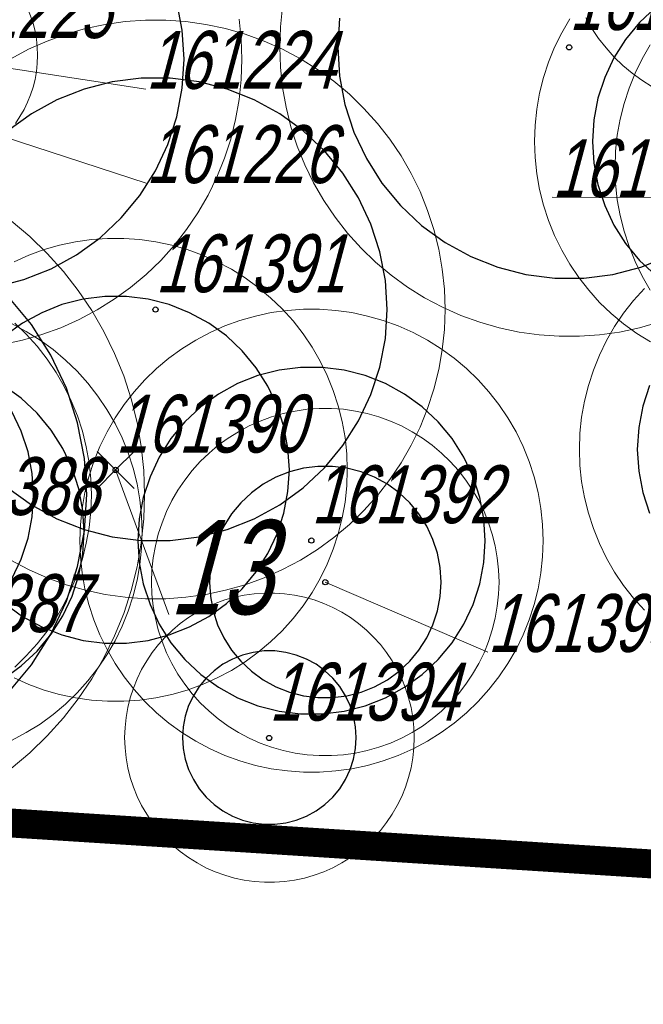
# Model space of a CAD drawing. Header units: metres. Extents: x 7419449 to 7420144, y 5549519 to 5549653.
# Tile 31 of 67: x 7419512 to 7419523, y 5549524 to 5549541. Entities that reach past the tile are written whole.
import ezdxf
from ezdxf.enums import TextEntityAlignment as Align
from ezdxf.lldxf.tags import DXFTag

# ---------------------------------------------------------------- set-up
doc = ezdxf.new("R2010")
doc.units = ezdxf.units.M
doc.layers.add('_4_GRANICA_OPRACOWANIA', color=146, linetype='2', lineweight=53, transparency=0.2)
doc.layers.add('_4_korony', color=7, linetype='Continuous', lineweight=25, true_color=0x7aa300)
for name, color, linetype, lineweight in [('_4_krzewy istniejące', 86, 'Continuous', 30), ('_4_NUMERY_PIKIET', 7, 'Continuous', 15), ('_4_NUMETY_WNIOSEK', 5, 'Continuous', 15), ('_4_SOD', 30, 'Continuous', 20), ('_4_USUNIĘCIE', 1, 'Continuous', 30)]:
    doc.layers.add(name, color=color, linetype=linetype, lineweight=lineweight)
doc.layers.add('_4_PUNKT_INWENTARYZACYJNY', color=7, linetype='Continuous')
doc.styles.add('STANDARD-Working1250', font='arial.ttf', dxfattribs={"height": 2.5})
tags = doc.linetypes.add('2', pattern=[0.9, 0.6, -0.3]).pattern_tags.tags
tags[6:7] = [DXFTag(74, 4), DXFTag(75, 0), DXFTag(340, '0'), DXFTag(46, 1.0), DXFTag(50, 0.0), DXFTag(44, 0.0), DXFTag(45, 0.0)]
tags[4:5] = [DXFTag(74, 4), DXFTag(75, 0), DXFTag(340, '0'), DXFTag(46, 1.0), DXFTag(50, 0.0), DXFTag(44, 0.0), DXFTag(45, 0.0)]

# ---------------------------------------------------------------- blocks, each defined once
blk = doc.blocks.new('x')
at = {"layer": '_4_USUNIĘCIE'}
for points in [[(7418062.551, 5544640.429), (7418062.87, 5544640.11), (7418063.188, 5544640.429)], [(7418063.188, 5544639.792), (7418062.87, 5544640.11), (7418062.551, 5544639.792)]]:
    blk.add_lwpolyline(points, dxfattribs=at)

msp = doc.modelspace()

# ---------------------------------------------------------------- linework, layer by layer
at = {"layer": '_4_GRANICA_OPRACOWANIA', "lineweight": 30, "ltscale": 3, "const_width": 0.5}
msp.add_lwpolyline([(7419450.062, 5549530.83), (7419458.91, 5549530.45), (7419461.94, 5549530.29), (7419468.08, 5549529.97), (7419483.43, 5549529.18), (7419523.94, 5549526.59), (7419538.19, 5549526.4), (7419548.95, 5549525.8), (7419576.9, 5549524.47), (7419583.97, 5549584.15), (7419584.48, 5549588.54), (7419590.93, 5549644.33), (7419562.5, 5549640.55), (7419487.71, 5549630.61), (7419482.9, 5549629.97), (7419478.25, 5549627.12), (7419462.12, 5549617.26), (7419459.99, 5549593.07), (7419450.09, 5549531.19)], close=True, dxfattribs=at)
at = {"layer": '_4_korony', "linetype": 'Continuous', "flags": 128}
for points in [[(7419511.931, 5549536.604), (7419512.417, 5549536.729), (7419512.884, 5549536.914), (7419513.324, 5549537.156), (7419513.731, 5549537.451), (7419514.097, 5549537.795), (7419514.417, 5549538.182), (7419514.686, 5549538.606), (7419514.9, 5549539.061), (7419515.055, 5549539.538), (7419515.149, 5549540.032), (7419515.181, 5549540.533), (7419515.149, 5549541.034), (7419515.055, 5549541.528), (7419514.9, 5549542.005), (7419514.686, 5549542.46), (7419514.417, 5549542.884), (7419514.097, 5549543.271), (7419513.731, 5549543.615), (7419513.324, 5549543.91), (7419512.884, 5549544.152), (7419512.417, 5549544.337), (7419511.931, 5549544.462)], [(7419523.322, 5549541.426), (7419523.047, 5549541.168), (7419522.807, 5549540.877), (7419522.605, 5549540.559), (7419522.445, 5549540.218), (7419522.328, 5549539.86), (7419522.258, 5549539.49), (7419522.234, 5549539.114), (7419522.258, 5549538.738), (7419522.328, 5549538.368), (7419522.445, 5549538.01), (7419522.605, 5549537.669), (7419522.807, 5549537.351), (7419523.047, 5549537.06), (7419523.322, 5549536.802)], [(7419517.866, 5549541.246), (7419517.834, 5549540.745), (7419517.866, 5549540.244), (7419517.96, 5549539.75), (7419518.115, 5549539.273), (7419518.329, 5549538.818), (7419518.598, 5549538.394), (7419518.918, 5549538.007), (7419519.284, 5549537.663), (7419519.691, 5549537.368), (7419520.131, 5549537.126), (7419520.598, 5549536.941), (7419521.084, 5549536.816), (7419521.583, 5549536.753), (7419522.085, 5549536.753), (7419522.584, 5549536.816), (7419523.07, 5549536.941), (7419523.537, 5549537.126)], [(7419512.14, 5549533.131), (7419512.547, 5549532.836), (7419512.987, 5549532.594), (7419513.454, 5549532.409), (7419513.94, 5549532.284), (7419514.439, 5549532.221), (7419514.941, 5549532.221), (7419515.44, 5549532.284), (7419515.926, 5549532.409), (7419516.393, 5549532.594), (7419516.833, 5549532.836), (7419517.24, 5549533.131), (7419517.606, 5549533.475), (7419517.926, 5549533.862), (7419518.195, 5549534.286), (7419518.409, 5549534.741), (7419518.564, 5549535.218), (7419518.658, 5549535.712), (7419518.69, 5549536.213), (7419518.658, 5549536.714), (7419518.564, 5549537.208), (7419518.409, 5549537.685), (7419518.195, 5549538.14), (7419517.926, 5549538.564), (7419517.606, 5549538.951), (7419517.24, 5549539.295), (7419516.833, 5549539.59), (7419516.393, 5549539.832), (7419515.926, 5549540.017), (7419515.44, 5549540.142), (7419514.941, 5549540.205), (7419514.439, 5549540.205), (7419513.94, 5549540.142), (7419513.454, 5549540.017), (7419512.987, 5549539.832), (7419512.547, 5549539.59), (7419512.14, 5549539.295)], [(7419512.088, 5549531.13), (7419512.393, 5549530.909), (7419512.723, 5549530.728), (7419513.073, 5549530.589), (7419513.438, 5549530.495), (7419513.812, 5549530.448), (7419514.188, 5549530.448), (7419514.562, 5549530.495), (7419514.927, 5549530.589), (7419515.277, 5549530.728), (7419515.607, 5549530.909), (7419515.912, 5549531.13), (7419516.187, 5549531.388), (7419516.427, 5549531.679), (7419516.629, 5549531.997), (7419516.789, 5549532.338), (7419516.906, 5549532.696), (7419516.976, 5549533.066), (7419517, 5549533.442), (7419516.976, 5549533.818), (7419516.906, 5549534.188), (7419516.789, 5549534.546), (7419516.629, 5549534.887), (7419516.427, 5549535.205), (7419516.187, 5549535.496), (7419515.912, 5549535.754), (7419515.607, 5549535.975), (7419515.277, 5549536.156), (7419514.927, 5549536.295), (7419514.562, 5549536.389), (7419514.188, 5549536.436), (7419513.812, 5549536.436), (7419513.438, 5549536.389), (7419513.073, 5549536.295), (7419512.723, 5549536.156), (7419512.393, 5549535.975), (7419512.088, 5549535.754)], [(7419512.146, 5549529.59), (7419512.546, 5549530.074), (7419512.883, 5549530.604), (7419513.15, 5549531.172), (7419513.344, 5549531.77), (7419513.462, 5549532.386), (7419513.501, 5549533.013), (7419513.462, 5549533.64), (7419513.344, 5549534.256), (7419513.15, 5549534.854), (7419512.883, 5549535.422), (7419512.546, 5549535.952), (7419512.146, 5549536.436)], [(7419512.065, 5549529.833), (7419512.37, 5549530.054), (7419512.645, 5549530.312), (7419512.885, 5549530.603), (7419513.087, 5549530.921), (7419513.247, 5549531.262), (7419513.364, 5549531.62), (7419513.434, 5549531.99), (7419513.458, 5549532.366), (7419513.434, 5549532.742), (7419513.364, 5549533.112), (7419513.247, 5549533.47), (7419513.087, 5549533.811), (7419512.885, 5549534.129), (7419512.645, 5549534.42), (7419512.37, 5549534.678), (7419512.065, 5549534.899)], [(7419523.219, 5549534.899), (7419523.102, 5549534.541), (7419523.032, 5549534.171), (7419523.008, 5549533.795), (7419523.032, 5549533.419), (7419523.102, 5549533.049), (7419523.219, 5549532.691)], [(7419512.21, 5549531.56), (7419512.37, 5549531.901), (7419512.487, 5549532.259), (7419512.557, 5549532.629), (7419512.581, 5549533.005), (7419512.557, 5549533.381), (7419512.487, 5549533.751), (7419512.37, 5549534.109), (7419512.21, 5549534.45)]]:
    msp.add_lwpolyline(points, dxfattribs=at)
for points in [[(7419520.383, 5549532.218), (7419520.359, 5549532.594), (7419520.289, 5549532.964), (7419520.172, 5549533.322), (7419520.012, 5549533.663), (7419519.81, 5549533.981), (7419519.57, 5549534.272), (7419519.295, 5549534.53), (7419518.99, 5549534.751), (7419518.66, 5549534.932), (7419518.31, 5549535.071), (7419517.945, 5549535.165), (7419517.571, 5549535.212), (7419517.195, 5549535.212), (7419516.821, 5549535.165), (7419516.456, 5549535.071), (7419516.106, 5549534.932), (7419515.776, 5549534.751), (7419515.471, 5549534.53), (7419515.196, 5549534.272), (7419514.956, 5549533.981), (7419514.754, 5549533.663), (7419514.594, 5549533.322), (7419514.477, 5549532.964), (7419514.407, 5549532.594), (7419514.383, 5549532.218), (7419514.407, 5549531.842), (7419514.477, 5549531.472), (7419514.594, 5549531.114), (7419514.754, 5549530.773), (7419514.956, 5549530.455), (7419515.196, 5549530.164), (7419515.471, 5549529.906), (7419515.776, 5549529.685), (7419516.106, 5549529.504), (7419516.456, 5549529.365), (7419516.821, 5549529.271), (7419517.195, 5549529.224), (7419517.571, 5549529.224), (7419517.945, 5549529.271), (7419518.31, 5549529.365), (7419518.66, 5549529.504), (7419518.99, 5549529.685), (7419519.295, 5549529.906), (7419519.57, 5549530.164), (7419519.81, 5549530.455), (7419520.012, 5549530.773), (7419520.172, 5549531.114), (7419520.289, 5549531.472), (7419520.359, 5549531.842)], [(7419519.62, 5549531.503), (7419519.604, 5549531.754), (7419519.557, 5549532), (7419519.48, 5549532.239), (7419519.373, 5549532.467), (7419519.238, 5549532.679), (7419519.078, 5549532.872), (7419518.895, 5549533.044), (7419518.692, 5549533.192), (7419518.472, 5549533.313), (7419518.238, 5549533.405), (7419517.995, 5549533.468), (7419517.746, 5549533.499), (7419517.494, 5549533.499), (7419517.245, 5549533.468), (7419517.002, 5549533.405), (7419516.768, 5549533.313), (7419516.548, 5549533.192), (7419516.345, 5549533.044), (7419516.162, 5549532.872), (7419516.002, 5549532.679), (7419515.867, 5549532.467), (7419515.76, 5549532.239), (7419515.683, 5549532), (7419515.636, 5549531.754), (7419515.62, 5549531.503), (7419515.636, 5549531.252), (7419515.683, 5549531.006), (7419515.76, 5549530.767), (7419515.867, 5549530.539), (7419516.002, 5549530.327), (7419516.162, 5549530.134), (7419516.345, 5549529.962), (7419516.548, 5549529.814), (7419516.768, 5549529.693), (7419517.002, 5549529.601), (7419517.245, 5549529.538), (7419517.494, 5549529.507), (7419517.746, 5549529.507), (7419517.995, 5549529.538), (7419518.238, 5549529.601), (7419518.472, 5549529.693), (7419518.692, 5549529.814), (7419518.895, 5549529.962), (7419519.078, 5549530.134), (7419519.238, 5549530.327), (7419519.373, 5549530.539), (7419519.48, 5549530.767), (7419519.557, 5549531.006), (7419519.604, 5549531.252)], [(7419518.156, 5549528.816), (7419518.144, 5549529.004), (7419518.109, 5549529.189), (7419518.051, 5549529.368), (7419517.97, 5549529.539), (7419517.87, 5549529.698), (7419517.749, 5549529.843), (7419517.612, 5549529.972), (7419517.46, 5549530.082), (7419517.295, 5549530.173), (7419517.12, 5549530.243), (7419516.937, 5549530.289), (7419516.75, 5549530.313), (7419516.562, 5549530.313), (7419516.375, 5549530.289), (7419516.192, 5549530.243), (7419516.017, 5549530.173), (7419515.852, 5549530.082), (7419515.7, 5549529.972), (7419515.563, 5549529.843), (7419515.442, 5549529.698), (7419515.342, 5549529.539), (7419515.261, 5549529.368), (7419515.203, 5549529.189), (7419515.168, 5549529.004), (7419515.156, 5549528.816), (7419515.168, 5549528.628), (7419515.203, 5549528.443), (7419515.261, 5549528.264), (7419515.342, 5549528.093), (7419515.442, 5549527.934), (7419515.563, 5549527.789), (7419515.7, 5549527.66), (7419515.852, 5549527.55), (7419516.017, 5549527.459), (7419516.192, 5549527.389), (7419516.375, 5549527.343), (7419516.562, 5549527.319), (7419516.75, 5549527.319), (7419516.937, 5549527.343), (7419517.12, 5549527.389), (7419517.295, 5549527.459), (7419517.46, 5549527.55), (7419517.612, 5549527.66), (7419517.749, 5549527.789), (7419517.87, 5549527.934), (7419517.97, 5549528.093), (7419518.051, 5549528.264), (7419518.109, 5549528.443), (7419518.144, 5549528.628)]]:
    msp.add_lwpolyline(points, close=True, dxfattribs=at)
at = {"layer": '_4_krzewy istniejące', "elevation": 10.18}
msp.add_lwpolyline([(7419533.763, 5549558.395), (7419528.84, 5549526.525), (7419523.94, 5549526.59), (7419483.43, 5549529.18), (7419454.642, 5549530.858), (7419457.792, 5549566.805), (7419533.763, 5549558.395)], dxfattribs=at)
at = {"layer": '_4_NUMERY_PIKIET'}
for points in [[(7419511.18, 5549540.53), (7419514.523, 5549540.02)], [(7419509.3, 5549540.1), (7419514.527, 5549538.391)], [(7419525.23, 5549539.11), (7419524.827, 5549538.148), (7419521.54, 5549538.149)], [(7419517.62, 5549531.5), (7419520.425, 5549530.292)]]:
    msp.add_lwpolyline(points, dxfattribs=at)
at = {"layer": '_4_NUMETY_WNIOSEK'}
msp.add_lwpolyline([(7419514.921, 5549530.941), (7419514, 5549533.44)], dxfattribs=at)
at = {"layer": '_4_PUNKT_INWENTARYZACYJNY'}
for centre in [(7419521.83, 5549540.74), (7419514.69, 5549536.21), (7419514, 5549533.44), (7419517.38, 5549532.22), (7419517.62, 5549531.5), (7419516.65, 5549528.81)]:
    msp.add_circle(centre, 0.045, dxfattribs=at)
at = {"layer": '_4_SOD', "flags": 128}
for points in [[(7419512.27, 5549539.427), (7419512.348, 5549539.543), (7419512.418, 5549539.664), (7419512.479, 5549539.79), (7419512.531, 5549539.919), (7419512.575, 5549540.052), (7419512.608, 5549540.187), (7419512.633, 5549540.325), (7419512.647, 5549540.463), (7419512.652, 5549540.603), (7419512.647, 5549540.743), (7419512.633, 5549540.881), (7419512.608, 5549541.019), (7419512.575, 5549541.154), (7419512.531, 5549541.287), (7419512.479, 5549541.416), (7419512.418, 5549541.542), (7419512.348, 5549541.663), (7419512.27, 5549541.779)], [(7419516.883, 5549541.441), (7419516.846, 5549541.094), (7419516.834, 5549540.745), (7419516.846, 5549540.396), (7419516.883, 5549540.049), (7419516.943, 5549539.705), (7419517.028, 5549539.367), (7419517.136, 5549539.035), (7419517.266, 5549538.711), (7419517.419, 5549538.398), (7419517.594, 5549538.095), (7419517.789, 5549537.806), (7419518.004, 5549537.531), (7419518.237, 5549537.272), (7419518.488, 5549537.029), (7419518.756, 5549536.805), (7419519.038, 5549536.6), (7419519.334, 5549536.415), (7419519.642, 5549536.251), (7419519.961, 5549536.109), (7419520.289, 5549535.99), (7419520.624, 5549535.894), (7419520.966, 5549535.821), (7419521.311, 5549535.772), (7419521.66, 5549535.748), (7419522.008, 5549535.748), (7419522.357, 5549535.772), (7419522.702, 5549535.821), (7419523.044, 5549535.894), (7419523.379, 5549535.99)], [(7419512.049, 5549535.609), (7419512.391, 5549535.682), (7419512.726, 5549535.778), (7419513.054, 5549535.897), (7419513.373, 5549536.039), (7419513.681, 5549536.203), (7419513.977, 5549536.388), (7419514.259, 5549536.593), (7419514.527, 5549536.817), (7419514.778, 5549537.06), (7419515.011, 5549537.319), (7419515.226, 5549537.594), (7419515.421, 5549537.883), (7419515.596, 5549538.186), (7419515.749, 5549538.499), (7419515.879, 5549538.823), (7419515.987, 5549539.155), (7419516.072, 5549539.493), (7419516.132, 5549539.837), (7419516.169, 5549540.184), (7419516.181, 5549540.533), (7419516.169, 5549540.882), (7419516.132, 5549541.229)], [(7419512.19, 5549531.883), (7419512.498, 5549531.719), (7419512.817, 5549531.577), (7419513.145, 5549531.458), (7419513.48, 5549531.362), (7419513.822, 5549531.289), (7419514.167, 5549531.24), (7419514.516, 5549531.216), (7419514.864, 5549531.216), (7419515.213, 5549531.24), (7419515.558, 5549531.289), (7419515.9, 5549531.362), (7419516.235, 5549531.458), (7419516.563, 5549531.577), (7419516.882, 5549531.719), (7419517.19, 5549531.883), (7419517.486, 5549532.068), (7419517.768, 5549532.273), (7419518.036, 5549532.497), (7419518.287, 5549532.74), (7419518.52, 5549532.999), (7419518.735, 5549533.274), (7419518.93, 5549533.563), (7419519.105, 5549533.866), (7419519.258, 5549534.179), (7419519.388, 5549534.503), (7419519.496, 5549534.835), (7419519.581, 5549535.173), (7419519.641, 5549535.517), (7419519.678, 5549535.864), (7419519.69, 5549536.213), (7419519.678, 5549536.562), (7419519.641, 5549536.909), (7419519.581, 5549537.253), (7419519.496, 5549537.591), (7419519.388, 5549537.923), (7419519.258, 5549538.247), (7419519.105, 5549538.56), (7419518.93, 5549538.863), (7419518.735, 5549539.152), (7419518.52, 5549539.427), (7419518.287, 5549539.686), (7419518.036, 5549539.929), (7419517.768, 5549540.153), (7419517.486, 5549540.358), (7419517.19, 5549540.543), (7419516.882, 5549540.707), (7419516.563, 5549540.849), (7419516.235, 5549540.968), (7419515.9, 5549541.064), (7419515.558, 5549541.137), (7419515.213, 5549541.186), (7419514.864, 5549541.21), (7419514.516, 5549541.21), (7419514.167, 5549541.186), (7419513.822, 5549541.137), (7419513.48, 5549541.064), (7419513.145, 5549540.968), (7419512.817, 5549540.849), (7419512.498, 5549540.707), (7419512.19, 5549540.543)], [(7419521.842, 5549541.234), (7419521.702, 5549540.992), (7419521.58, 5549540.741), (7419521.475, 5549540.482), (7419521.389, 5549540.217), (7419521.321, 5549539.946), (7419521.273, 5549539.671), (7419521.244, 5549539.393), (7419521.234, 5549539.114), (7419521.244, 5549538.835), (7419521.273, 5549538.557), (7419521.321, 5549538.282), (7419521.389, 5549538.011), (7419521.475, 5549537.746), (7419521.58, 5549537.487), (7419521.702, 5549537.236), (7419521.842, 5549536.994), (7419521.998, 5549536.763), (7419522.17, 5549536.543), (7419522.357, 5549536.335), (7419522.557, 5549536.141), (7419522.771, 5549535.962), (7419522.997, 5549535.798), (7419523.234, 5549535.65)], [(7419522.118, 5549541.249), (7419522.223, 5549541.067), (7419522.34, 5549540.894), (7419522.469, 5549540.729), (7419522.609, 5549540.573), (7419522.76, 5549540.428), (7419522.92, 5549540.293), (7419523.089, 5549540.17), (7419523.267, 5549540.059)], [(7419523.232, 5549540.785), (7419523.092, 5549540.543), (7419522.97, 5549540.292), (7419522.865, 5549540.033), (7419522.779, 5549539.768), (7419522.711, 5549539.497), (7419522.663, 5549539.222), (7419522.634, 5549538.944), (7419522.624, 5549538.665), (7419522.634, 5549538.386), (7419522.663, 5549538.108), (7419522.711, 5549537.833), (7419522.779, 5549537.562), (7419522.865, 5549537.297), (7419522.97, 5549537.038), (7419523.092, 5549536.787), (7419523.232, 5549536.545)], [(7419512.195, 5549528.285), (7419512.516, 5549528.554), (7419512.817, 5549528.845), (7419513.097, 5549529.156), (7419513.355, 5549529.486), (7419513.589, 5549529.833), (7419513.799, 5549530.196), (7419513.982, 5549530.573), (7419514.139, 5549530.961), (7419514.269, 5549531.359), (7419514.37, 5549531.766), (7419514.443, 5549532.178), (7419514.486, 5549532.594), (7419514.501, 5549533.013), (7419514.486, 5549533.432), (7419514.443, 5549533.848), (7419514.37, 5549534.26), (7419514.269, 5549534.667), (7419514.139, 5549535.065), (7419513.982, 5549535.453), (7419513.799, 5549535.83), (7419513.589, 5549536.193), (7419513.355, 5549536.54), (7419513.097, 5549536.87), (7419512.817, 5549537.181), (7419512.516, 5549537.472), (7419512.195, 5549537.741)], [(7419512.247, 5549529.847), (7419512.502, 5549529.733), (7419512.764, 5549529.638), (7419513.032, 5549529.561), (7419513.305, 5549529.503), (7419513.582, 5549529.464), (7419513.86, 5549529.444), (7419514.14, 5549529.444), (7419514.418, 5549529.464), (7419514.695, 5549529.503), (7419514.968, 5549529.561), (7419515.236, 5549529.638), (7419515.498, 5549529.733), (7419515.753, 5549529.847), (7419516, 5549529.978), (7419516.237, 5549530.126), (7419516.463, 5549530.29), (7419516.677, 5549530.469), (7419516.877, 5549530.663), (7419517.064, 5549530.871), (7419517.236, 5549531.091), (7419517.392, 5549531.322), (7419517.532, 5549531.564), (7419517.654, 5549531.815), (7419517.759, 5549532.074), (7419517.845, 5549532.339), (7419517.913, 5549532.61), (7419517.961, 5549532.885), (7419517.99, 5549533.163), (7419518, 5549533.442), (7419517.99, 5549533.721), (7419517.961, 5549533.999), (7419517.913, 5549534.274), (7419517.845, 5549534.545), (7419517.759, 5549534.81), (7419517.654, 5549535.069), (7419517.532, 5549535.32), (7419517.392, 5549535.562), (7419517.236, 5549535.793), (7419517.064, 5549536.013), (7419516.877, 5549536.221), (7419516.677, 5549536.415), (7419516.463, 5549536.594), (7419516.237, 5549536.758), (7419516, 5549536.906), (7419515.753, 5549537.037), (7419515.498, 5549537.151), (7419515.236, 5549537.246), (7419514.968, 5549537.323), (7419514.695, 5549537.381), (7419514.418, 5549537.42), (7419514.14, 5549537.44), (7419513.86, 5549537.44), (7419513.582, 5549537.42), (7419513.305, 5549537.381), (7419513.032, 5549537.323), (7419512.764, 5549537.246), (7419512.502, 5549537.151), (7419512.247, 5549537.037)], [(7419523.131, 5549536.574), (7419522.944, 5549536.366), (7419522.772, 5549536.146), (7419522.616, 5549535.915), (7419522.476, 5549535.673), (7419522.354, 5549535.422), (7419522.249, 5549535.163), (7419522.163, 5549534.898), (7419522.095, 5549534.627), (7419522.047, 5549534.352), (7419522.018, 5549534.074), (7419522.008, 5549533.795), (7419522.018, 5549533.516), (7419522.047, 5549533.238), (7419522.095, 5549532.963), (7419522.163, 5549532.692), (7419522.249, 5549532.427), (7419522.354, 5549532.168), (7419522.476, 5549531.917), (7419522.616, 5549531.675), (7419522.772, 5549531.444), (7419522.944, 5549531.224), (7419523.131, 5549531.016)], [(7419512.211, 5549528.771), (7419512.458, 5549528.902), (7419512.695, 5549529.05), (7419512.921, 5549529.214), (7419513.135, 5549529.393), (7419513.335, 5549529.587), (7419513.522, 5549529.795), (7419513.694, 5549530.015), (7419513.85, 5549530.246), (7419513.99, 5549530.488), (7419514.112, 5549530.739), (7419514.217, 5549530.998), (7419514.303, 5549531.263), (7419514.371, 5549531.534), (7419514.419, 5549531.809), (7419514.448, 5549532.087), (7419514.458, 5549532.366), (7419514.448, 5549532.645), (7419514.419, 5549532.923), (7419514.371, 5549533.198), (7419514.303, 5549533.469), (7419514.217, 5549533.734), (7419514.112, 5549533.993), (7419513.99, 5549534.244), (7419513.85, 5549534.486), (7419513.694, 5549534.717), (7419513.522, 5549534.937), (7419513.335, 5549535.145), (7419513.135, 5549535.339), (7419512.921, 5549535.518), (7419512.695, 5549535.682), (7419512.458, 5549535.83), (7419512.211, 5549535.961)], [(7419512.258, 5549530.032), (7419512.458, 5549530.226), (7419512.645, 5549530.434), (7419512.817, 5549530.654), (7419512.973, 5549530.885), (7419513.113, 5549531.127), (7419513.235, 5549531.378), (7419513.34, 5549531.637), (7419513.426, 5549531.902), (7419513.494, 5549532.173), (7419513.542, 5549532.448), (7419513.571, 5549532.726), (7419513.581, 5549533.005), (7419513.571, 5549533.284), (7419513.542, 5549533.562), (7419513.494, 5549533.837), (7419513.426, 5549534.108), (7419513.34, 5549534.373), (7419513.235, 5549534.632), (7419513.113, 5549534.883), (7419512.973, 5549535.125), (7419512.817, 5549535.356), (7419512.645, 5549535.576), (7419512.458, 5549535.784), (7419512.258, 5549535.978)]]:
    msp.add_lwpolyline(points, dxfattribs=at)
for points in [[(7419521.383, 5549532.218), (7419521.373, 5549532.497), (7419521.344, 5549532.775), (7419521.296, 5549533.05), (7419521.228, 5549533.321), (7419521.142, 5549533.586), (7419521.037, 5549533.845), (7419520.915, 5549534.096), (7419520.775, 5549534.338), (7419520.619, 5549534.569), (7419520.447, 5549534.789), (7419520.26, 5549534.997), (7419520.06, 5549535.191), (7419519.846, 5549535.37), (7419519.62, 5549535.534), (7419519.383, 5549535.682), (7419519.136, 5549535.813), (7419518.881, 5549535.927), (7419518.619, 5549536.022), (7419518.351, 5549536.099), (7419518.078, 5549536.157), (7419517.801, 5549536.196), (7419517.523, 5549536.216), (7419517.243, 5549536.216), (7419516.965, 5549536.196), (7419516.688, 5549536.157), (7419516.415, 5549536.099), (7419516.147, 5549536.022), (7419515.885, 5549535.927), (7419515.63, 5549535.813), (7419515.383, 5549535.682), (7419515.146, 5549535.534), (7419514.92, 5549535.37), (7419514.706, 5549535.191), (7419514.506, 5549534.997), (7419514.319, 5549534.789), (7419514.147, 5549534.569), (7419513.991, 5549534.338), (7419513.851, 5549534.096), (7419513.729, 5549533.845), (7419513.624, 5549533.586), (7419513.538, 5549533.321), (7419513.47, 5549533.05), (7419513.422, 5549532.775), (7419513.393, 5549532.497), (7419513.383, 5549532.218), (7419513.393, 5549531.939), (7419513.422, 5549531.661), (7419513.47, 5549531.386), (7419513.538, 5549531.115), (7419513.624, 5549530.85), (7419513.729, 5549530.591), (7419513.851, 5549530.34), (7419513.991, 5549530.098), (7419514.147, 5549529.867), (7419514.319, 5549529.647), (7419514.506, 5549529.439), (7419514.706, 5549529.245), (7419514.92, 5549529.066), (7419515.146, 5549528.902), (7419515.383, 5549528.754), (7419515.63, 5549528.623), (7419515.885, 5549528.509), (7419516.147, 5549528.414), (7419516.415, 5549528.337), (7419516.688, 5549528.279), (7419516.965, 5549528.24), (7419517.243, 5549528.22), (7419517.523, 5549528.22), (7419517.801, 5549528.24), (7419518.078, 5549528.279), (7419518.351, 5549528.337), (7419518.619, 5549528.414), (7419518.881, 5549528.509), (7419519.136, 5549528.623), (7419519.383, 5549528.754), (7419519.62, 5549528.902), (7419519.846, 5549529.066), (7419520.06, 5549529.245), (7419520.26, 5549529.439), (7419520.447, 5549529.647), (7419520.619, 5549529.867), (7419520.775, 5549530.098), (7419520.915, 5549530.34), (7419521.037, 5549530.591), (7419521.142, 5549530.85), (7419521.228, 5549531.115), (7419521.296, 5549531.386), (7419521.344, 5549531.661), (7419521.373, 5549531.939)], [(7419520.62, 5549531.503), (7419520.613, 5549531.712), (7419520.591, 5549531.921), (7419520.554, 5549532.127), (7419520.504, 5549532.33), (7419520.439, 5549532.529), (7419520.361, 5549532.723), (7419520.269, 5549532.911), (7419520.164, 5549533.093), (7419520.047, 5549533.266), (7419519.918, 5549533.431), (7419519.778, 5549533.587), (7419519.627, 5549533.732), (7419519.467, 5549533.867), (7419519.298, 5549533.99), (7419519.12, 5549534.101), (7419518.935, 5549534.199), (7419518.744, 5549534.285), (7419518.547, 5549534.356), (7419518.346, 5549534.414), (7419518.141, 5549534.457), (7419517.934, 5549534.487), (7419517.725, 5549534.501), (7419517.515, 5549534.501), (7419517.306, 5549534.487), (7419517.099, 5549534.457), (7419516.894, 5549534.414), (7419516.693, 5549534.356), (7419516.496, 5549534.285), (7419516.305, 5549534.199), (7419516.12, 5549534.101), (7419515.942, 5549533.99), (7419515.773, 5549533.867), (7419515.613, 5549533.732), (7419515.462, 5549533.587), (7419515.322, 5549533.431), (7419515.193, 5549533.266), (7419515.076, 5549533.093), (7419514.971, 5549532.911), (7419514.879, 5549532.723), (7419514.801, 5549532.529), (7419514.736, 5549532.33), (7419514.686, 5549532.127), (7419514.649, 5549531.921), (7419514.627, 5549531.712), (7419514.62, 5549531.503), (7419514.627, 5549531.294), (7419514.649, 5549531.085), (7419514.686, 5549530.879), (7419514.736, 5549530.676), (7419514.801, 5549530.477), (7419514.879, 5549530.283), (7419514.971, 5549530.095), (7419515.076, 5549529.913), (7419515.193, 5549529.74), (7419515.322, 5549529.575), (7419515.462, 5549529.419), (7419515.613, 5549529.274), (7419515.773, 5549529.139), (7419515.942, 5549529.016), (7419516.12, 5549528.905), (7419516.305, 5549528.807), (7419516.496, 5549528.721), (7419516.693, 5549528.65), (7419516.894, 5549528.592), (7419517.099, 5549528.549), (7419517.306, 5549528.519), (7419517.515, 5549528.505), (7419517.725, 5549528.505), (7419517.934, 5549528.519), (7419518.141, 5549528.549), (7419518.346, 5549528.592), (7419518.547, 5549528.65), (7419518.744, 5549528.721), (7419518.935, 5549528.807), (7419519.12, 5549528.905), (7419519.298, 5549529.016), (7419519.467, 5549529.139), (7419519.627, 5549529.274), (7419519.778, 5549529.419), (7419519.918, 5549529.575), (7419520.047, 5549529.74), (7419520.164, 5549529.913), (7419520.269, 5549530.095), (7419520.361, 5549530.283), (7419520.439, 5549530.477), (7419520.504, 5549530.676), (7419520.554, 5549530.879), (7419520.591, 5549531.085), (7419520.613, 5549531.294)], [(7419519.156, 5549528.816), (7419519.15, 5549528.99), (7419519.132, 5549529.164), (7419519.101, 5549529.336), (7419519.059, 5549529.505), (7419519.005, 5549529.671), (7419518.94, 5549529.833), (7419518.863, 5549529.99), (7419518.776, 5549530.141), (7419518.679, 5549530.285), (7419518.571, 5549530.423), (7419518.454, 5549530.553), (7419518.329, 5549530.674), (7419518.195, 5549530.786), (7419518.054, 5549530.889), (7419517.906, 5549530.981), (7419517.752, 5549531.063), (7419517.593, 5549531.134), (7419517.429, 5549531.194), (7419517.261, 5549531.242), (7419517.09, 5549531.278), (7419516.917, 5549531.302), (7419516.743, 5549531.314), (7419516.569, 5549531.314), (7419516.395, 5549531.302), (7419516.222, 5549531.278), (7419516.051, 5549531.242), (7419515.883, 5549531.194), (7419515.719, 5549531.134), (7419515.56, 5549531.063), (7419515.406, 5549530.981), (7419515.258, 5549530.889), (7419515.117, 5549530.786), (7419514.983, 5549530.674), (7419514.858, 5549530.553), (7419514.741, 5549530.423), (7419514.633, 5549530.285), (7419514.536, 5549530.141), (7419514.449, 5549529.99), (7419514.372, 5549529.833), (7419514.307, 5549529.671), (7419514.253, 5549529.505), (7419514.211, 5549529.336), (7419514.18, 5549529.164), (7419514.162, 5549528.99), (7419514.156, 5549528.816), (7419514.162, 5549528.642), (7419514.18, 5549528.468), (7419514.211, 5549528.296), (7419514.253, 5549528.127), (7419514.307, 5549527.961), (7419514.372, 5549527.799), (7419514.449, 5549527.642), (7419514.536, 5549527.491), (7419514.633, 5549527.347), (7419514.741, 5549527.209), (7419514.858, 5549527.079), (7419514.983, 5549526.958), (7419515.117, 5549526.846), (7419515.258, 5549526.743), (7419515.406, 5549526.651), (7419515.56, 5549526.569), (7419515.719, 5549526.498), (7419515.883, 5549526.438), (7419516.051, 5549526.39), (7419516.222, 5549526.354), (7419516.395, 5549526.33), (7419516.569, 5549526.318), (7419516.743, 5549526.318), (7419516.917, 5549526.33), (7419517.09, 5549526.354), (7419517.261, 5549526.39), (7419517.429, 5549526.438), (7419517.593, 5549526.498), (7419517.752, 5549526.569), (7419517.906, 5549526.651), (7419518.054, 5549526.743), (7419518.195, 5549526.846), (7419518.329, 5549526.958), (7419518.454, 5549527.079), (7419518.571, 5549527.209), (7419518.679, 5549527.347), (7419518.776, 5549527.491), (7419518.863, 5549527.642), (7419518.94, 5549527.799), (7419519.005, 5549527.961), (7419519.059, 5549528.127), (7419519.101, 5549528.296), (7419519.132, 5549528.468), (7419519.15, 5549528.642)]]:
    msp.add_lwpolyline(points, close=True, dxfattribs=at)

# ---------------------------------------------------------------- block references
at = {"layer": '_4_USUNIĘCIE'}
msp.add_blockref('x', (1451.13, 4893.33), dxfattribs=at)

# ---------------------------------------------------------------- texts
at = {"layer": '_4_NUMERY_PIKIET', "style": 'STANDARD-Working1250', "oblique": 15, "width": 0.7}
for s, p in [('161395', (7419521.83, 5549540.74)), ('161225', (7419510.65, 5549540.6)), ('161224', (7419514.523, 5549539.724)), ('161226', (7419514.527, 5549538.095)), ('161398', (7419521.54, 5549537.853)), ('161391', (7419514.69, 5549536.21)), ('161390', (7419514, 5549533.44)), ('161388', (7419510.45, 5549532.36)), ('161392', (7419517.38, 5549532.22)), ('161387', (7419510.242, 5549530.339)), ('161393', (7419520.425, 5549529.996)), ('161394', (7419516.65, 5549528.81))]:
    msp.add_text(s, height=1, dxfattribs=at).set_placement(p, align=Align.BOTTOM_LEFT)
at = {"layer": '_4_NUMETY_WNIOSEK', "style": 'STANDARD-Working1250', "oblique": 15, "width": 0.7}
msp.add_text('13', height=1.6251, dxfattribs=at).set_placement((7419514.921, 5549530.46), align=Align.BOTTOM_LEFT)

doc.saveas('drawing.dxf')
